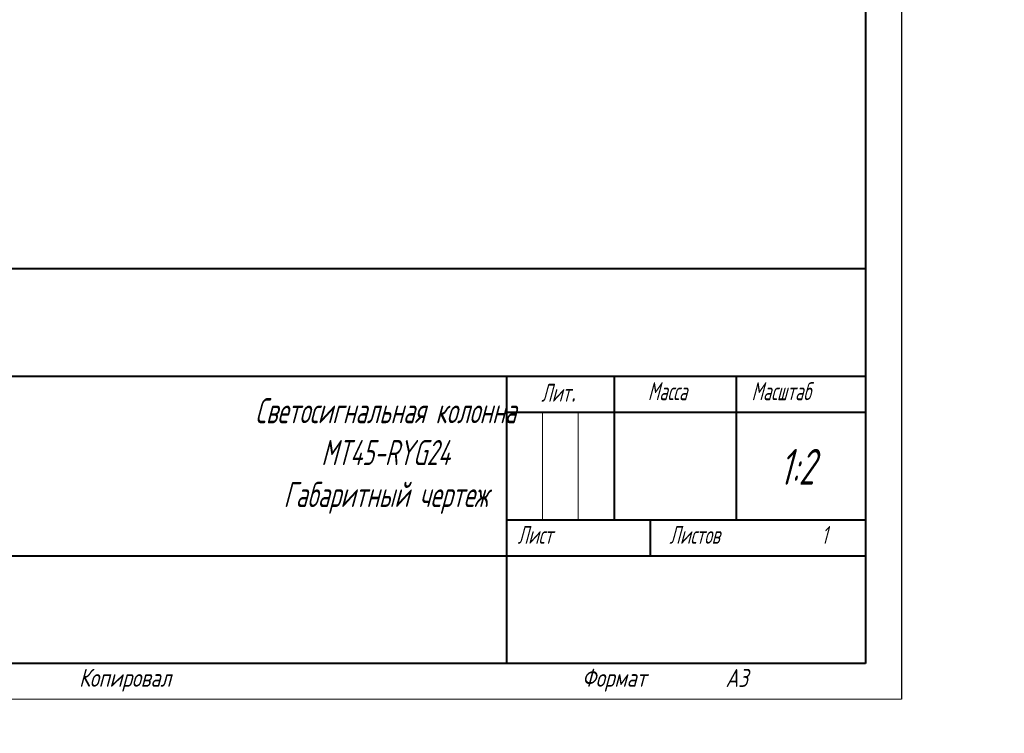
# Model space of a CAD drawing. Header units: millimetres. Extents: x -120753 to 126758, y -239771 to 1432.
# Tile 3 of 6: x 2642 to 2779, y 1124 to 1223. Entities that reach past the tile are written whole.
import ezdxf

# ---------------------------------------------------------------- set-up
doc = ezdxf.new("R2010")
doc.units = ezdxf.units.MM
doc.layers.add('text', color=7, linetype='Continuous', lineweight=20)
doc.layers.add('ФОРМАТ', color=7, linetype='Continuous')
doc.styles.add('GOST', font='GOST.shx', dxfattribs={"width": 0.8, "oblique": 15})

msp = doc.modelspace()

# ---------------------------------------------------------------- linework, layer by layer
at = {"layer": 'ФОРМАТ', "linetype": 'ByBlock', "ltscale": 5}
for p, q in [((2764.806, 1425.739), (2764.806, 1128.739)), ((2764.806, 1128.739), (2344.806, 1128.715))]:
    msp.add_line(p, q, dxfattribs=at)
at = {"layer": 'ФОРМАТ', "linetype": 'ByBlock', "lineweight": 40, "ltscale": 5}
for p, q in [((2759.806, 1420.739), (2759.806, 1133.715)), ((2759.806, 1133.715), (2353.508, 1133.715))]:
    msp.add_line(p, q, dxfattribs=at)
at = {"layer": 'ФОРМАТ', "linetype": 'Continuous', "lineweight": 40}
for p, q in [((2574.806, 1188.739), (2759.806, 1188.739)), ((2639.806, 1173.739), (2759.806, 1173.739)), ((2709.806, 1173.739), (2709.806, 1133.739)), ((2724.806, 1173.739), (2724.806, 1153.739)), ((2741.806, 1173.739), (2741.806, 1153.739)), ((2709.806, 1168.739), (2759.806, 1168.739)), ((2709.806, 1153.739), (2759.806, 1153.739)), ((2729.806, 1153.739), (2729.806, 1148.739)), ((2639.806, 1148.739), (2759.806, 1148.739))]:
    msp.add_line(p, q, dxfattribs=at)
at = {"layer": 'ФОРМАТ', "linetype": 'Continuous', "lineweight": 0}
for p, q in [((2714.806, 1168.739), (2714.806, 1153.739)), ((2719.806, 1168.739), (2719.806, 1153.739))]:
    msp.add_line(p, q, dxfattribs=at)

# ---------------------------------------------------------------- texts
at = {"layer": 'text', "linetype": 'ByBlock', "ltscale": 5, "insert": (2971.279, 1414.562), "char_height": 25000, "attachment_point": 1, "style": 'GOST'}
msp.add_mtext_dynamic_manual_height_columns('\\pxqc;{\\LРасположение клемм и зоны подключения\\Pпроводов\\P\\pq*;}', width=62.21232, gutter_width=17.5, heights=[25.251], dxfattribs=at).dxf.set("width", 116.89606)
at = {"layer": 'ФОРМАТ', "attachment_point": 1, "style": 'GOST'}
for s, insert, char_height in [('{\\Q15;\\W0.8;Лит\\H1.4x;\\W0.965;.}', (2714.65, 1173.693), 2.5), ('{\\Q15;\\W0.8;Масса}', (2729.491, 1172.899), 2.5), ('{\\Q15;\\W0.8;Масштаб}', (2743.929, 1172.899), 2.5), ('\\pxqc;Светосигнальная колонна\\PMT45-RYG24\\PГабаритный чертеж', (2674.814, 1170.692), 3.5), ('1:2', (2747.791, 1163.618), 5), ('Лист    ', (2711.358, 1152.899), 2.5), ('{\\Q15;\\W0.8;Листов}', (2732.494, 1152.899), 2.5), ('1', (2753.655, 1152.878), 2.5), ('{\\Q15;\\W0.965;Копировал}', (2650.306, 1132.987), 2.5), ('{\\Q15;\\W0.965;Формат}', (2720.306, 1132.987), 2.5), ('{\\Q15;\\W0.965;A3}', (2740.306, 1132.966), 2.5)]:
    msp.add_mtext(s, dxfattribs=dict(at, insert=insert, char_height=char_height))

doc.saveas('drawing.dxf')
